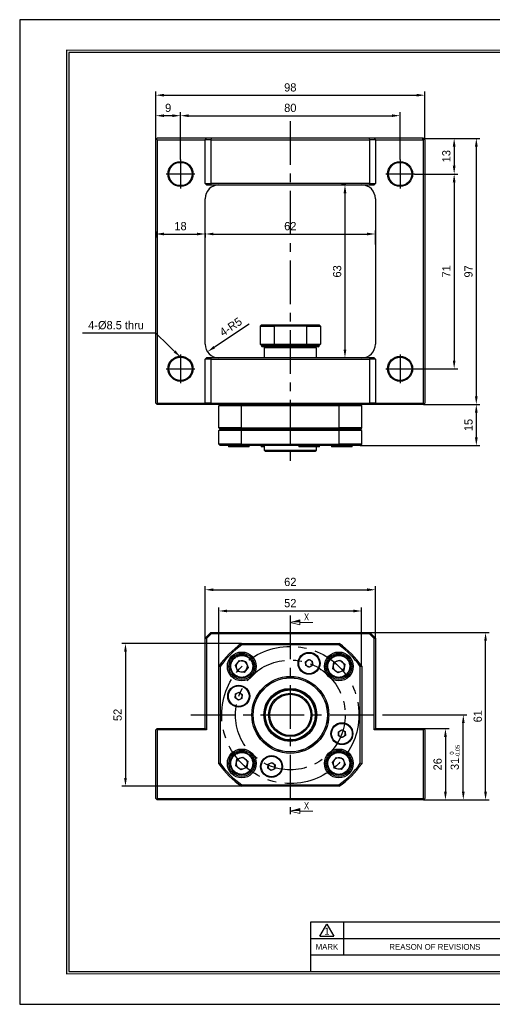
# Model space of a CAD drawing. Header units: millimetres. Extents: x 0 to 508, y 0 to 359.
# Tile 1 of 4: x 0 to 172, y 0 to 359. Entities that reach past the tile are written whole.
import ezdxf
from ezdxf.enums import TextEntityAlignment as Align

# ---------------------------------------------------------------- set-up
doc = ezdxf.new("R2010")
doc.units = ezdxf.units.MM
doc.linetypes.add('CENTER', pattern=[50.8, 31.75, -6.35, 6.35, -6.35])
doc.layers.get('0').update_dxf_attribs({"linetype": 'CONTINUOUS'})
doc.layers.get('DEFPOINTS').update_dxf_attribs({"linetype": 'CONTINUOUS'})
for name, color, linetype in [('center', 1, 'CENTER'), ('L1', 7, 'CONTINUOUS'), ('OUTLINE', 7, 'CONTINUOUS')]:
    doc.layers.add(name, color=color, linetype=linetype)
doc.dimstyles.get("Standard").update_dxf_attribs({"dimtxt": 3, "dimasz": 3, "dimexe": 1.3, "dimexo": 0, "dimgap": 1.3, "dimtad": 1, "dimdec": 3, "dimzin": 11, "dimdsep": 46, "dimtxsty": 'Standard', "dimcen": 0, "dimclrd": 5, "dimclre": 5, "dimclrt": 3, "dimadec": 0, "dimazin": 0, "dimtfac": 0.6, "dimtdec": 3, "dimtmove": 0, "dimatfit": 3, "dimfxl": 1.25, "dimtolj": 1, "dimtzin": 11, "dimarcsym": 0})

# ---------------------------------------------------------------- blocks, each defined once
blk = doc.blocks.new('표제란')
at = {"layer": 'L1', "color": 0}
for p, q in [((297, 210), (0, 210)), ((0, 210), (0, 0)), ((0, 0), (297, 0))]:
    blk.add_line(p, q, dxfattribs=at)
at = {"layer": 'L1'}
for p, q in [((160, 17.5), (62, 17.5)), ((62, 17.5), (62, 7)), ((64, 14.51), (65.5, 17.1)), ((65.5, 17.1), (67, 14.51)), ((69, 17.5), (69, 10.5)), ((147, 14), (62, 14)), ((64, 14.51), (67, 14.51)), ((147, 10.5), (62, 10.5))]:
    blk.add_line(p, q, dxfattribs=at)
at = {"layer": 'L1', "const_width": 0.25}
blk.add_lwpolyline([(290.5, 6.5), (290.5, 203.5), (10, 203.5), (10, 6.5)], close=True, dxfattribs=at)
at = {"layer": 'L1'}
blk.add_lwpolyline([(290, 7), (290, 203), (10.5, 203), (10.5, 7)], close=True, dxfattribs=at)
for s, height, p in [('1', 1.5, (65.5, 15.61)), ('MARK', 1.25, (65.5, 12.25)), ('REASON OF REVISIONS', 1.25, (88.5, 12.25))]:
    blk.add_text(s, height=height, dxfattribs=at).set_placement(p, align=Align.MIDDLE_CENTER)
for tag, p in [('필렛', (179.25, 10.9)), ('모따기', (179.25, 8.3))]:
    blk.add_attdef(tag, text='', height=1.15, dxfattribs=at).set_placement(p, align=Align.MIDDLE_LEFT)
at = {"layer": 'OUTLINE', "ltscale": 0.5}
for tag, p, height in [('TITLE', (237.17, 24.41), 2.5), ('도번', (251.18, 15.64), 2.5), ('SCALE', (253.78, 9.55), 1.2), ('DATE', (277.02, 9.51), 1.2)]:
    blk.add_attdef(tag, p, '', height=height, dxfattribs=at)
blk = doc.blocks.new('*D44')
at = {"layer": 'DEFPOINTS', "color": 0, "ltscale": 0.5}
for p in [(49.58, 323.89), (49.58, 315.13), (58.58, 307.86)]:
    blk.add_point(p, dxfattribs=at)
at = {"layer": 'OUTLINE', "color": 5, "lineweight": -2, "ltscale": 0.5}
for p, q in [((49.58, 315.13), (49.58, 325.19)), ((55.58, 323.89), (52.58, 323.89)), ((58.58, 307.86), (58.58, 325.19))]:
    blk.add_line(p, q, dxfattribs=at)
at = {"layer": 'OUTLINE', "color": 5, "ltscale": 0.5}
for points in [[(52.58, 324.39), (52.58, 323.39), (49.58, 323.89)], [(55.58, 324.39), (55.58, 323.39), (58.58, 323.89)]]:
    blk.add_solid(points, dxfattribs=at)
at = {"layer": 'OUTLINE', "color": 3, "ltscale": 0.5, "insert": (54.08, 326.72), "char_height": 3, "attachment_point": 5}
blk.add_mtext('\\A1;9', dxfattribs=at)
blk = doc.blocks.new('*D45')
at = {"layer": 'DEFPOINTS', "color": 0, "ltscale": 0.5}
for p in [(138.58, 323.89), (58.58, 307.86), (138.58, 307.86)]:
    blk.add_point(p, dxfattribs=at)
at = {"layer": 'OUTLINE', "color": 5, "lineweight": -2, "ltscale": 0.5}
for p, q in [((58.58, 307.86), (58.58, 325.19)), ((61.58, 323.89), (135.58, 323.89)), ((138.58, 307.86), (138.58, 325.19))]:
    blk.add_line(p, q, dxfattribs=at)
at = {"layer": 'OUTLINE', "color": 5, "ltscale": 0.5}
for points in [[(61.58, 324.39), (61.58, 323.39), (58.58, 323.89)], [(135.58, 324.39), (135.58, 323.39), (138.58, 323.89)]]:
    blk.add_solid(points, dxfattribs=at)
at = {"layer": 'OUTLINE', "color": 3, "ltscale": 0.5, "insert": (98.58, 326.72), "char_height": 3, "attachment_point": 5}
blk.add_mtext('\\A1;80', dxfattribs=at)
blk = doc.blocks.new('*D46')
at = {"layer": 'DEFPOINTS', "color": 0, "ltscale": 0.5}
for p in [(147.58, 331.35), (49.58, 315.13), (147.58, 315.13)]:
    blk.add_point(p, dxfattribs=at)
at = {"layer": 'OUTLINE', "color": 5, "lineweight": -2, "ltscale": 0.5}
for p, q in [((49.58, 315.13), (49.58, 332.65)), ((52.58, 331.35), (144.58, 331.35)), ((147.58, 315.13), (147.58, 332.65))]:
    blk.add_line(p, q, dxfattribs=at)
at = {"layer": 'OUTLINE', "color": 5, "ltscale": 0.5}
for points in [[(52.58, 331.85), (52.58, 330.85), (49.58, 331.35)], [(144.58, 331.85), (144.58, 330.85), (147.58, 331.35)]]:
    blk.add_solid(points, dxfattribs=at)
at = {"layer": 'OUTLINE', "color": 3, "ltscale": 0.5, "insert": (98.58, 334.18), "char_height": 3, "attachment_point": 5}
blk.add_mtext('\\A1;98', dxfattribs=at)
blk = doc.blocks.new('*D47')
at = {"layer": 'DEFPOINTS', "color": 0, "ltscale": 0.5}
for p in [(146.65, 315.63), (143.82, 302.63), (158.28, 302.63)]:
    blk.add_point(p, dxfattribs=at)
at = {"layer": 'OUTLINE', "color": 5, "lineweight": -2, "ltscale": 0.5}
for p, q in [((146.65, 315.63), (159.58, 315.63)), ((158.28, 312.63), (158.28, 305.63)), ((143.82, 302.63), (159.58, 302.63))]:
    blk.add_line(p, q, dxfattribs=at)
at = {"layer": 'OUTLINE', "color": 5, "ltscale": 0.5}
for points in [[(157.78, 312.63), (158.78, 312.63), (158.28, 315.63)], [(157.78, 305.63), (158.78, 305.63), (158.28, 302.63)]]:
    blk.add_solid(points, dxfattribs=at)
at = {"layer": 'OUTLINE', "color": 3, "ltscale": 0.5, "insert": (155.44, 309.13), "char_height": 3, "attachment_point": 5, "rotation": 90}
blk.add_mtext('\\A1;13', dxfattribs=at)
blk = doc.blocks.new('*D48')
at = {"layer": 'DEFPOINTS', "color": 0, "ltscale": 0.5}
for p in [(143.82, 302.63), (142.83, 231.63), (158.28, 231.63)]:
    blk.add_point(p, dxfattribs=at)
at = {"layer": 'OUTLINE', "color": 5, "lineweight": -2, "ltscale": 0.5}
for p, q in [((143.82, 302.63), (159.58, 302.63)), ((158.28, 299.63), (158.28, 234.63)), ((142.83, 231.63), (159.58, 231.63))]:
    blk.add_line(p, q, dxfattribs=at)
at = {"layer": 'OUTLINE', "color": 5, "ltscale": 0.5}
for points in [[(157.78, 299.63), (158.78, 299.63), (158.28, 302.63)], [(157.78, 234.63), (158.78, 234.63), (158.28, 231.63)]]:
    blk.add_solid(points, dxfattribs=at)
at = {"layer": 'OUTLINE', "color": 3, "ltscale": 0.5, "insert": (155.44, 267.13), "char_height": 3, "attachment_point": 5, "rotation": 90}
blk.add_mtext('\\A1;71', dxfattribs=at)
blk = doc.blocks.new('*D49')
at = {"layer": 'DEFPOINTS', "color": 0, "ltscale": 0.5}
for p in [(146.65, 315.63), (147.08, 218.63), (166.35, 218.63)]:
    blk.add_point(p, dxfattribs=at)
at = {"layer": 'OUTLINE', "color": 5, "lineweight": -2, "ltscale": 0.5}
for p, q in [((146.65, 315.63), (167.65, 315.63)), ((166.35, 312.63), (166.35, 221.63)), ((147.08, 218.63), (167.65, 218.63))]:
    blk.add_line(p, q, dxfattribs=at)
at = {"layer": 'OUTLINE', "color": 5, "ltscale": 0.5}
for points in [[(165.85, 312.63), (166.85, 312.63), (166.35, 315.63)], [(165.85, 221.63), (166.85, 221.63), (166.35, 218.63)]]:
    blk.add_solid(points, dxfattribs=at)
at = {"layer": 'OUTLINE', "color": 3, "ltscale": 0.5, "insert": (163.51, 267.13), "char_height": 3, "attachment_point": 5, "rotation": 90}
blk.add_mtext('\\A1;97', dxfattribs=at)
blk = doc.blocks.new('*D50')
at = {"layer": 'DEFPOINTS', "color": 0, "ltscale": 0.5}
for p in [(147.08, 218.63), (124.08, 203.63), (166.35, 203.63)]:
    blk.add_point(p, dxfattribs=at)
at = {"layer": 'OUTLINE', "color": 5, "lineweight": -2, "ltscale": 0.5}
for p, q in [((147.08, 218.63), (167.65, 218.63)), ((166.35, 215.63), (166.35, 206.63)), ((124.08, 203.63), (167.65, 203.63))]:
    blk.add_line(p, q, dxfattribs=at)
at = {"layer": 'OUTLINE', "color": 5, "ltscale": 0.5}
for points in [[(165.85, 215.63), (166.85, 215.63), (166.35, 218.63)], [(165.85, 206.63), (166.85, 206.63), (166.35, 203.63)]]:
    blk.add_solid(points, dxfattribs=at)
at = {"layer": 'OUTLINE', "color": 3, "ltscale": 0.5, "insert": (163.51, 211.13), "char_height": 3, "attachment_point": 5, "rotation": 90}
blk.add_mtext('\\A1;15', dxfattribs=at)
blk = doc.blocks.new('*D53')
at = {"layer": 'DEFPOINTS', "color": 0, "ltscale": 0.5}
for p in [(49.58, 281.67), (67.58, 281.07), (67.58, 280.76)]:
    blk.add_point(p, dxfattribs=at)
at = {"layer": 'OUTLINE', "color": 5, "lineweight": -2, "ltscale": 0.5}
for p, q in [((49.58, 281.67), (49.58, 279.46)), ((52.58, 280.76), (64.58, 280.76)), ((67.58, 281.07), (67.58, 279.46))]:
    blk.add_line(p, q, dxfattribs=at)
at = {"layer": 'OUTLINE', "color": 5, "ltscale": 0.5}
for points in [[(52.58, 281.26), (52.58, 280.26), (49.58, 280.76)], [(64.58, 281.26), (64.58, 280.26), (67.58, 280.76)]]:
    blk.add_solid(points, dxfattribs=at)
at = {"layer": 'OUTLINE', "color": 3, "ltscale": 0.5, "insert": (58.58, 283.61), "char_height": 3, "attachment_point": 5}
blk.add_mtext('\\A1;18', dxfattribs=at)
blk = doc.blocks.new('*D54')
at = {"layer": 'DEFPOINTS', "color": 0, "ltscale": 0.5}
for p in [(129.58, 280.76), (67.58, 279.46), (129.58, 276.99)]:
    blk.add_point(p, dxfattribs=at)
at = {"layer": 'OUTLINE', "color": 5, "lineweight": -2, "ltscale": 0.5}
for p, q in [((67.58, 279.46), (67.58, 282.06)), ((70.58, 280.76), (126.58, 280.76)), ((129.58, 276.99), (129.58, 282.06))]:
    blk.add_line(p, q, dxfattribs=at)
at = {"layer": 'OUTLINE', "color": 5, "ltscale": 0.5}
for points in [[(70.58, 281.26), (70.58, 280.26), (67.58, 280.76)], [(126.58, 281.26), (126.58, 280.26), (129.58, 280.76)]]:
    blk.add_solid(points, dxfattribs=at)
at = {"layer": 'OUTLINE', "color": 3, "ltscale": 0.5, "insert": (98.58, 283.6), "char_height": 3, "attachment_point": 5}
blk.add_mtext('\\A1;62', dxfattribs=at)
blk = doc.blocks.new('*D55')
at = {"layer": 'DEFPOINTS', "color": 0, "ltscale": 0.5}
for p in [(118.83, 298.63), (118.5, 235.63), (119.08, 235.63)]:
    blk.add_point(p, dxfattribs=at)
at = {"layer": 'OUTLINE', "color": 5, "lineweight": -2, "ltscale": 0.5}
for p, q in [((118.83, 298.63), (117.2, 298.63)), ((118.5, 295.63), (118.5, 238.63)), ((119.08, 235.63), (117.2, 235.63))]:
    blk.add_line(p, q, dxfattribs=at)
at = {"layer": 'OUTLINE', "color": 5, "ltscale": 0.5}
for points in [[(118, 295.63), (119, 295.63), (118.5, 298.63)], [(118, 238.63), (119, 238.63), (118.5, 235.63)]]:
    blk.add_solid(points, dxfattribs=at)
at = {"layer": 'OUTLINE', "color": 3, "ltscale": 0.5, "insert": (115.66, 267.13), "char_height": 3, "attachment_point": 5, "rotation": 90}
blk.add_mtext('\\A1;63', dxfattribs=at)
blk = doc.blocks.new('*D56')
at = {"layer": 'DEFPOINTS', "color": 0, "ltscale": 0.5}
for p in [(72.58, 240.63), (68.42, 237.85)]:
    blk.add_point(p, dxfattribs=at)
at = {"layer": 'OUTLINE', "color": 5, "lineweight": -2, "ltscale": 0.5}
blk.add_line((83.54, 247.95), (70.92, 239.52), dxfattribs=at)
at = {"layer": 'OUTLINE', "color": 5, "ltscale": 0.5}
blk.add_solid([(70.64, 239.94), (71.2, 239.1), (68.42, 237.85)], dxfattribs=at)
at = {"layer": 'OUTLINE', "color": 3, "ltscale": 0.5, "insert": (76.9, 246.93), "char_height": 3, "attachment_point": 5, "rotation": 33.734}
blk.add_mtext('\\A1;4-R5', dxfattribs=at)
blk = doc.blocks.new('*D69')
at = {"layer": 'DEFPOINTS', "color": 0, "ltscale": 0.5}
for p in [(124.58, 143.36), (72.58, 123.26), (124.58, 123.26)]:
    blk.add_point(p, dxfattribs=at)
at = {"layer": 'OUTLINE', "color": 5, "lineweight": -2, "ltscale": 0.5}
for p, q in [((72.58, 123.26), (72.58, 144.66)), ((124.58, 123.26), (124.58, 144.66)), ((75.58, 143.36), (121.58, 143.36))]:
    blk.add_line(p, q, dxfattribs=at)
at = {"layer": 'OUTLINE', "color": 5, "ltscale": 0.5}
for points in [[(75.58, 143.86), (75.58, 142.86), (72.58, 143.36)], [(121.58, 143.86), (121.58, 142.86), (124.58, 143.36)]]:
    blk.add_solid(points, dxfattribs=at)
at = {"layer": 'OUTLINE', "color": 3, "ltscale": 0.5, "insert": (98.58, 146.2), "char_height": 3, "attachment_point": 5}
blk.add_mtext('\\A1;52', dxfattribs=at)
blk = doc.blocks.new('*D70')
at = {"layer": 'DEFPOINTS', "color": 0, "ltscale": 0.5}
for p in [(129.58, 151.1), (67.58, 133.48), (129.58, 133.48)]:
    blk.add_point(p, dxfattribs=at)
at = {"layer": 'OUTLINE', "color": 5, "lineweight": -2, "ltscale": 0.5}
for p, q in [((67.58, 133.48), (67.58, 152.4)), ((70.58, 151.1), (126.58, 151.1)), ((129.58, 133.48), (129.58, 152.4))]:
    blk.add_line(p, q, dxfattribs=at)
at = {"layer": 'OUTLINE', "color": 5, "ltscale": 0.5}
for points in [[(70.58, 151.6), (70.58, 150.6), (67.58, 151.1)], [(126.58, 151.6), (126.58, 150.6), (129.58, 151.1)]]:
    blk.add_solid(points, dxfattribs=at)
at = {"layer": 'OUTLINE', "color": 3, "ltscale": 0.5, "insert": (98.58, 153.94), "char_height": 3, "attachment_point": 5}
blk.add_mtext('\\A1;62', dxfattribs=at)
blk = doc.blocks.new('*D71')
at = {"layer": 'DEFPOINTS', "color": 0, "ltscale": 0.5}
for p in [(80.8, 131.48), (38.53, 79.48), (80.8, 79.48)]:
    blk.add_point(p, dxfattribs=at)
at = {"layer": 'OUTLINE', "color": 5, "lineweight": -2, "ltscale": 0.5}
for p, q in [((80.8, 131.48), (37.23, 131.48)), ((38.53, 128.48), (38.53, 82.48)), ((80.8, 79.48), (37.23, 79.48))]:
    blk.add_line(p, q, dxfattribs=at)
at = {"layer": 'OUTLINE', "color": 5, "ltscale": 0.5}
for points in [[(38.03, 128.48), (39.03, 128.48), (38.53, 131.48)], [(38.03, 82.48), (39.03, 82.48), (38.53, 79.48)]]:
    blk.add_solid(points, dxfattribs=at)
at = {"layer": 'OUTLINE', "color": 3, "ltscale": 0.5, "insert": (35.69, 105.48), "char_height": 3, "attachment_point": 5, "rotation": 90}
blk.add_mtext('\\A1;52', dxfattribs=at)
blk = doc.blocks.new('*D72')
at = {"layer": 'DEFPOINTS', "color": 0, "ltscale": 0.5}
for p in [(147.08, 100.48), (147.08, 74.48), (155.1, 74.48)]:
    blk.add_point(p, dxfattribs=at)
at = {"layer": 'OUTLINE', "color": 5, "lineweight": -2, "ltscale": 0.5}
for p, q in [((147.08, 100.48), (156.4, 100.48)), ((155.1, 97.48), (155.1, 77.48)), ((147.08, 74.48), (156.4, 74.48))]:
    blk.add_line(p, q, dxfattribs=at)
at = {"layer": 'OUTLINE', "color": 5, "ltscale": 0.5}
for points in [[(154.6, 97.48), (155.6, 97.48), (155.1, 100.48)], [(154.6, 77.48), (155.6, 77.48), (155.1, 74.48)]]:
    blk.add_solid(points, dxfattribs=at)
at = {"layer": 'OUTLINE', "color": 3, "ltscale": 0.5, "insert": (152.26, 87.48), "char_height": 3, "attachment_point": 5, "rotation": 90}
blk.add_mtext('\\A1;26', dxfattribs=at)
blk = doc.blocks.new('*D73')
at = {"layer": 'DEFPOINTS', "color": 0, "ltscale": 0.5}
for p in [(134.81, 105.48), (161.61, 105.48), (147.08, 74.48)]:
    blk.add_point(p, dxfattribs=at)
at = {"layer": 'OUTLINE', "color": 5, "lineweight": -2, "ltscale": 0.5}
for p, q in [((134.81, 105.48), (162.91, 105.48)), ((161.61, 77.48), (161.61, 102.48)), ((147.08, 74.48), (162.91, 74.48))]:
    blk.add_line(p, q, dxfattribs=at)
at = {"layer": 'OUTLINE', "color": 5, "ltscale": 0.5}
for points in [[(161.11, 102.48), (162.11, 102.48), (161.61, 105.48)], [(161.11, 77.48), (162.11, 77.48), (161.61, 74.48)]]:
    blk.add_solid(points, dxfattribs=at)
at = {"layer": 'OUTLINE', "color": 3, "ltscale": 0.5, "insert": (158.48, 89.98), "char_height": 3, "attachment_point": 5, "rotation": 90}
blk.add_mtext('\\A1;31{\\C3;\\H1.5;\\S  0^ -0.05;}', dxfattribs=at)
blk = doc.blocks.new('*D74')
at = {"layer": 'DEFPOINTS', "color": 0, "ltscale": 0.5}
for p in [(127.58, 135.48), (169.71, 135.48), (147.08, 74.48)]:
    blk.add_point(p, dxfattribs=at)
at = {"layer": 'OUTLINE', "color": 5, "lineweight": -2, "ltscale": 0.5}
for p, q in [((127.58, 135.48), (171.01, 135.48)), ((169.71, 77.48), (169.71, 132.48)), ((147.08, 74.48), (171.01, 74.48))]:
    blk.add_line(p, q, dxfattribs=at)
at = {"layer": 'OUTLINE', "color": 5, "ltscale": 0.5}
for points in [[(169.21, 132.48), (170.21, 132.48), (169.71, 135.48)], [(169.21, 77.48), (170.21, 77.48), (169.71, 74.48)]]:
    blk.add_solid(points, dxfattribs=at)
at = {"layer": 'OUTLINE', "color": 3, "ltscale": 0.5, "insert": (166.87, 104.98), "char_height": 3, "attachment_point": 5, "rotation": 90}
blk.add_mtext('\\A1;61', dxfattribs=at)

msp = doc.modelspace()

# ---------------------------------------------------------------- linework, layer by layer
at = {"layer": 'center', "ltscale": 0.5}
for p, q in [((98.5827, 321.8877), (98.5827, 195.4977)), ((58.5827, 307.8636), (58.5827, 297.3986)), ((138.5827, 307.8636), (138.5827, 297.3986)), ((53.3502, 302.6311), (63.8152, 302.6311)), ((133.3502, 302.6311), (143.8152, 302.6311)), ((58.5827, 236.8636), (58.5827, 226.3986)), ((138.5827, 236.8636), (138.5827, 226.3986)), ((53.3502, 231.6311), (63.8152, 231.6311)), ((133.3502, 231.6311), (143.8152, 231.6311)), ((98.5827, 141.7051), (98.5827, 69.2551)), ((62.3577, 105.4801), (134.8077, 105.4801))]:
    msp.add_line(p, q, dxfattribs=at)
for radius in [25, 20]:
    msp.add_circle((98.5827, 105.4801), radius, dxfattribs=at)
at = {"layer": 'OUTLINE'}
for p, q in [((49.5827, 315.1311), (49.8327, 315.3811)), ((49.5827, 219.1311), (49.5827, 315.1311)), ((49.8327, 315.3811), (50.0827, 315.6311)), ((49.8327, 315.3811), (50.0827, 315.1311)), ((68.0827, 315.6311), (50.0827, 315.6311)), ((50.0827, 315.1311), (50.0827, 219.1311)), ((50.0827, 315.1311), (67.5827, 315.1311)), ((67.5827, 315.1311), (68.0827, 315.6311)), ((67.5827, 299.1311), (67.5827, 315.1311)), ((69.5827, 315.1311), (67.5827, 315.1311)), ((69.7898, 315.6311), (68.0827, 315.6311)), ((69.7898, 315.6311), (69.5827, 315.1311)), ((69.5827, 315.1311), (69.5827, 299.1311)), ((69.5827, 315.1311), (127.5827, 315.1311)), ((127.3756, 315.6311), (69.7898, 315.6311)), ((127.5827, 315.1311), (127.3756, 315.6311)), ((129.0827, 315.6311), (127.3756, 315.6311)), ((127.5827, 299.1311), (127.5827, 315.1311)), ((129.5827, 315.1311), (127.5827, 315.1311)), ((129.0827, 315.6311), (129.5827, 315.1311)), ((147.0827, 315.6311), (129.0827, 315.6311)), ((129.5827, 315.1311), (129.5827, 299.1311)), ((129.5827, 315.1311), (147.0827, 315.1311)), ((147.0827, 315.6311), (147.3327, 315.3811)), ((147.0827, 315.1311), (147.3327, 315.3811)), ((147.0827, 219.1311), (147.0827, 315.1311)), ((147.3327, 315.3811), (147.5827, 315.1311)), ((147.5827, 315.1311), (147.5827, 219.1311)), ((67.5827, 299.1311), (69.5827, 299.1311)), ((68.0827, 298.6311), (67.5827, 299.1311)), ((68.0827, 298.6311), (69.7898, 298.6311)), ((127.5827, 299.1311), (69.5827, 299.1311)), ((69.5827, 299.1311), (69.7898, 298.6311)), ((69.7898, 298.6311), (127.3756, 298.6311)), ((127.3756, 298.6311), (127.5827, 299.1311)), ((127.3756, 298.6311), (129.0827, 298.6311)), ((127.5827, 299.1311), (129.5827, 299.1311)), ((129.5827, 299.1311), (129.0827, 298.6311)), ((67.5827, 240.6311), (67.5827, 293.6311)), ((129.5827, 293.6311), (129.5827, 240.6311)), ((88.0827, 247.6311), (87.5827, 247.1311)), ((88.0827, 247.6311), (92.7733, 247.6311)), ((92.6456, 247.1311), (92.7733, 247.6311)), ((92.7733, 247.6311), (104.3922, 247.6311)), ((104.3922, 247.6311), (104.5199, 247.1311)), ((104.3922, 247.6311), (109.0827, 247.6311)), ((109.5827, 247.1311), (109.0827, 247.6311)), ((87.5827, 247.1311), (89.7439, 247.1311)), ((87.5827, 247.1311), (87.5827, 240.6311)), ((89.7439, 247.1311), (92.6456, 247.1311)), ((104.5199, 247.1311), (92.6456, 247.1311)), ((92.6456, 247.1311), (92.6456, 240.6311)), ((104.5199, 247.1311), (104.5199, 240.6311)), ((104.5199, 247.1311), (109.5827, 247.1311)), ((109.5827, 247.1311), (109.5827, 240.6311)), ((87.5827, 240.6311), (92.6456, 240.6311)), ((87.5827, 240.6311), (88.0827, 240.1311)), ((92.6456, 240.6311), (104.5199, 240.6311)), ((92.6456, 240.6311), (92.7733, 240.1311)), ((104.5199, 240.6311), (104.3922, 240.1311)), ((104.5199, 240.6311), (109.5827, 240.6311)), ((109.5827, 240.6311), (109.0827, 240.1311)), ((88.0827, 240.1311), (88.0827, 239.9311)), ((88.0827, 240.1311), (92.7733, 240.1311)), ((88.0827, 239.9311), (88.3827, 239.6311)), ((88.0827, 239.9311), (109.0827, 239.9311)), ((108.7827, 239.6311), (88.3827, 239.6311)), ((89.4827, 239.6311), (89.0827, 239.2311)), ((89.0827, 239.2311), (89.0827, 235.6311)), ((108.0827, 239.2311), (89.0827, 239.2311)), ((92.7733, 240.1311), (98.5827, 240.1311)), ((98.5827, 240.1311), (104.3922, 240.1311)), ((104.3922, 240.1311), (109.0827, 240.1311)), ((108.0827, 239.2311), (107.6827, 239.6311)), ((108.0827, 235.6311), (108.0827, 239.2311)), ((108.7827, 239.6311), (109.0827, 239.9311)), ((109.0827, 239.9311), (109.0827, 240.1311)), ((67.5827, 235.1311), (68.0827, 235.6311)), ((69.5827, 235.1311), (67.5827, 235.1311)), ((67.5827, 219.1311), (67.5827, 235.1311)), ((69.7898, 235.6311), (68.0827, 235.6311)), ((69.7898, 235.6311), (69.5827, 235.1311)), ((69.5827, 235.1311), (127.5827, 235.1311)), ((69.5827, 235.1311), (69.5827, 219.1311)), ((127.3756, 235.6311), (69.7898, 235.6311)), ((127.5827, 235.1311), (127.3756, 235.6311)), ((129.0827, 235.6311), (127.3756, 235.6311)), ((127.5827, 219.1311), (127.5827, 235.1311)), ((129.5827, 235.1311), (127.5827, 235.1311)), ((129.0827, 235.6311), (129.5827, 235.1311)), ((129.5827, 235.1311), (129.5827, 219.1311)), ((49.8327, 218.8811), (49.5827, 219.1311)), ((50.0827, 219.1311), (49.8327, 218.8811)), ((50.0827, 219.1311), (67.5827, 219.1311)), ((69.5827, 219.1311), (67.5827, 219.1311)), ((67.5827, 219.1311), (68.0827, 218.6311)), ((69.5827, 219.1311), (127.5827, 219.1311)), ((69.7898, 218.6311), (69.5827, 219.1311)), ((127.5827, 219.1311), (127.3756, 218.6311)), ((129.5827, 219.1311), (127.5827, 219.1311)), ((129.0827, 218.6311), (129.5827, 219.1311)), ((129.5827, 219.1311), (147.0827, 219.1311)), ((147.3327, 218.8811), (147.0827, 219.1311)), ((147.3327, 218.8811), (147.5827, 219.1311)), ((49.8327, 218.8811), (50.0827, 218.6311)), ((68.0827, 218.6311), (50.0827, 218.6311)), ((69.7898, 218.6311), (68.0827, 218.6311)), ((127.3756, 218.6311), (69.7898, 218.6311)), ((72.5827, 218.1311), (73.0827, 218.6311)), ((80.7993, 218.1311), (72.5827, 218.1311)), ((72.5827, 210.1311), (72.5827, 218.1311)), ((80.7993, 218.1311), (80.9546, 218.6311)), ((116.3662, 218.1311), (80.7993, 218.1311)), ((80.7993, 210.1311), (80.7993, 218.1311)), ((116.3662, 218.1311), (116.2108, 218.6311)), ((116.3662, 210.1311), (116.3662, 218.1311)), ((124.5827, 218.1311), (116.3662, 218.1311)), ((124.5827, 218.1311), (124.0827, 218.6311)), ((124.5827, 210.1311), (124.5827, 218.1311)), ((129.0827, 218.6311), (127.3756, 218.6311)), ((147.0827, 218.6311), (129.0827, 218.6311)), ((147.0827, 218.6311), (147.3327, 218.8811)), ((80.7993, 210.1311), (72.5827, 210.1311)), ((72.5827, 210.1311), (73.0827, 209.6311)), ((72.5827, 209.1311), (73.0827, 209.6311)), ((80.7993, 209.1311), (72.5827, 209.1311)), ((72.5827, 204.1311), (72.5827, 209.1311)), ((80.9546, 209.6311), (73.0827, 209.6311)), ((80.7993, 210.1311), (116.3662, 210.1311)), ((80.9546, 209.6311), (80.7993, 210.1311)), ((80.7993, 209.1311), (80.9546, 209.6311)), ((116.3662, 209.1311), (80.7993, 209.1311)), ((80.7993, 204.1311), (80.7993, 209.1311)), ((116.2108, 209.6311), (80.9546, 209.6311)), ((116.3662, 210.1311), (116.2108, 209.6311)), ((116.3662, 209.1311), (116.2108, 209.6311)), ((124.0827, 209.6311), (116.2108, 209.6311)), ((124.5827, 210.1311), (116.3662, 210.1311)), ((116.3662, 204.1311), (116.3662, 209.1311)), ((124.5827, 209.1311), (116.3662, 209.1311)), ((124.0827, 209.6311), (124.5827, 210.1311)), ((124.5827, 209.1311), (124.0827, 209.6311)), ((124.5827, 204.1311), (124.5827, 209.1311)), ((80.7993, 204.1311), (72.5827, 204.1311)), ((72.5827, 204.1311), (73.0827, 203.6311)), ((80.9546, 203.6311), (73.0827, 203.6311)), ((76.0239, 203.6311), (76.0239, 203.1511)), ((83.5539, 203.1511), (76.0239, 203.1511)), ((80.7993, 204.1311), (116.3662, 204.1311)), ((80.9546, 203.6311), (80.7993, 204.1311)), ((116.2108, 203.6311), (80.9546, 203.6311)), ((83.5539, 203.1511), (83.5539, 203.6311)), ((87.9773, 203.6311), (87.9773, 203.1511)), ((89.0827, 203.1511), (87.9773, 203.1511)), ((89.0827, 203.6311), (89.0827, 202.0311)), ((89.0827, 202.0311), (89.4827, 201.6311)), ((89.0827, 202.0311), (108.0827, 202.0311)), ((89.4827, 201.6311), (106.2959, 201.6311)), ((101.6581, 203.6311), (101.6581, 203.1511)), ((109.1881, 203.1511), (101.6581, 203.1511)), ((106.2959, 201.6311), (107.6827, 201.6311)), ((107.6827, 201.6311), (108.0827, 202.0311)), ((108.0827, 202.0311), (108.0827, 203.1511)), ((109.1881, 203.1511), (109.1881, 203.6311)), ((113.6116, 203.6311), (113.6116, 203.1511)), ((121.1416, 203.1511), (113.6116, 203.1511)), ((116.3662, 204.1311), (116.2108, 203.6311)), ((124.0827, 203.6311), (116.2108, 203.6311)), ((124.5827, 204.1311), (116.3662, 204.1311)), ((121.1416, 203.1511), (121.1416, 203.6311)), ((124.0827, 203.6311), (124.5827, 204.1311)), ((69.5827, 135.4801), (67.5827, 133.4801)), ((67.5827, 133.4801), (68.0827, 133.273)), ((67.5827, 100.4801), (67.5827, 133.4801)), ((69.7898, 134.9801), (68.0827, 133.273)), ((68.0827, 133.273), (68.0827, 99.9801)), ((69.7898, 134.9801), (69.5827, 135.4801)), ((69.5827, 135.4801), (127.5827, 135.4801)), ((127.3756, 134.9801), (69.7898, 134.9801)), ((127.5827, 135.4801), (127.3756, 134.9801)), ((129.0827, 133.273), (127.3756, 134.9801)), ((129.5827, 133.4801), (127.5827, 135.4801)), ((129.0827, 133.273), (129.5827, 133.4801)), ((129.0827, 99.9801), (129.0827, 133.273)), ((129.5827, 133.4801), (129.5827, 100.4801)), ((80.9546, 130.9801), (80.7993, 131.4801)), ((80.7993, 131.4801), (116.3662, 131.4801)), ((116.2108, 130.9801), (80.9546, 130.9801)), ((116.3662, 131.4801), (116.2108, 130.9801)), ((104.1125, 124.8785), (105.2913, 125.7113)), ((105.2913, 125.7113), (106.602, 125.1068)), ((72.5827, 123.2635), (73.0827, 123.1082)), ((72.5827, 87.6967), (72.5827, 123.2635)), ((73.0827, 123.1082), (73.0827, 87.852)), ((78.5782, 123.5391), (80.0718, 125.3636)), ((79.4114, 121.3333), (78.5782, 123.5391)), ((80.0718, 125.3636), (82.3987, 124.9823)), ((83.2319, 122.7765), (81.7383, 120.952)), ((82.3987, 124.9823), (83.2319, 122.7765)), ((104.2443, 123.4412), (104.1125, 124.8785)), ((105.5549, 122.8366), (104.2443, 123.4412)), ((106.7338, 123.6695), (105.5549, 122.8366)), ((106.602, 125.1068), (106.7338, 123.6695)), ((114.0546, 122.3245), (114.4359, 124.6514)), ((115.8791, 120.8309), (114.0546, 122.3245)), ((114.4359, 124.6514), (116.6417, 125.4847)), ((116.6417, 125.4847), (118.4662, 123.9911)), ((118.4662, 123.9911), (118.0849, 121.6642)), ((124.0827, 123.1082), (124.5827, 123.2635)), ((124.0827, 87.852), (124.0827, 123.1082)), ((124.5827, 123.2635), (124.5827, 87.6967)), ((81.7383, 120.952), (79.4114, 121.3333)), ((118.0849, 121.6642), (115.8791, 120.8309)), ((78.4889, 111.6934), (78.5958, 113.1328)), ((79.682, 110.8811), (78.4889, 111.6934)), ((78.5958, 113.1328), (79.8958, 113.7599)), ((80.982, 111.5082), (79.682, 110.8811)), ((79.8958, 113.7599), (81.0889, 112.9476)), ((81.0889, 112.9476), (80.982, 111.5082)), ((49.8327, 100.2301), (49.5827, 99.9801)), ((49.5827, 74.9801), (49.5827, 99.9801)), ((50.0827, 100.4801), (49.8327, 100.2301)), ((49.8327, 100.2301), (50.0827, 99.9801)), ((50.0827, 100.4801), (67.5827, 100.4801)), ((68.0827, 99.9801), (50.0827, 99.9801)), ((50.0827, 99.9801), (50.0827, 74.9801)), ((67.5827, 100.4801), (68.0827, 99.9801)), ((116.0951, 99.3038), (117.311, 100.0816)), ((116.1607, 97.862), (116.0951, 99.3038)), ((117.4422, 97.1978), (116.1607, 97.862)), ((117.311, 100.0816), (118.5925, 99.4175)), ((118.6581, 97.9756), (117.4422, 97.1978)), ((118.5925, 99.4175), (118.6581, 97.9756)), ((129.5827, 100.4801), (129.0827, 99.9801)), ((147.0827, 99.9801), (129.0827, 99.9801)), ((129.5827, 100.4801), (147.0827, 100.4801)), ((147.3327, 100.2301), (147.0827, 100.4801)), ((147.0827, 99.9801), (147.3327, 100.2301)), ((147.0827, 74.9801), (147.0827, 99.9801)), ((147.3327, 100.2301), (147.5827, 99.9801)), ((147.5827, 99.9801), (147.5827, 74.9801)), ((79.0806, 89.2961), (81.2863, 90.1293)), ((81.2863, 90.1293), (83.1108, 88.6357)), ((113.9335, 88.1837), (115.4271, 90.0082)), ((115.4271, 90.0082), (117.754, 89.627)), ((73.0827, 87.852), (72.5827, 87.6967)), ((78.6993, 86.9692), (79.0806, 89.2961)), ((80.5238, 85.4756), (78.6993, 86.9692)), ((82.7296, 86.3088), (80.5238, 85.4756)), ((83.1108, 88.6357), (82.7296, 86.3088)), ((90.4434, 86.057), (90.5479, 87.4966)), ((90.5479, 87.4966), (91.8468, 88.1259)), ((91.8468, 88.1259), (93.0413, 87.3156)), ((93.0413, 87.3156), (92.9368, 85.876)), ((114.7668, 85.978), (113.9335, 88.1837)), ((118.5873, 87.4212), (117.0937, 85.5967)), ((117.754, 89.627), (118.5873, 87.4212)), ((124.5827, 87.6967), (124.0827, 87.852)), ((91.6378, 85.2467), (90.4434, 86.057)), ((92.9368, 85.876), (91.6378, 85.2467)), ((117.0937, 85.5967), (114.7668, 85.978)), ((80.7993, 79.4801), (80.9546, 79.9801)), ((116.3662, 79.4801), (80.7993, 79.4801)), ((80.9546, 79.9801), (116.2108, 79.9801)), ((116.2108, 79.9801), (116.3662, 79.4801)), ((49.8327, 74.7301), (49.5827, 74.9801)), ((50.0827, 74.9801), (49.8327, 74.7301)), ((49.8327, 74.7301), (50.0827, 74.4801)), ((50.0827, 74.9801), (147.0827, 74.9801)), ((147.0827, 74.4801), (50.0827, 74.4801)), ((147.3327, 74.7301), (147.0827, 74.9801)), ((147.0827, 74.4801), (147.3327, 74.7301)), ((147.5827, 74.9801), (147.3327, 74.7301))]:
    msp.add_line(p, q, dxfattribs=at)
at = {"layer": 'OUTLINE', "lineweight": 9}
for p, q in [((98.5827, 139.1984), (102.0147, 140.118)), ((102.0147, 140.118), (102.0147, 138.2788)), ((98.5827, 139.1984), (102.0147, 138.2788)), ((102.0147, 139.1984), (106.768, 139.1984)), ((98.5827, 70.4063), (102.0147, 71.3259)), ((98.5827, 70.4063), (102.0147, 69.4867)), ((102.0147, 71.3259), (102.0147, 69.4867)), ((102.0147, 70.4063), (106.768, 70.4063))]:
    msp.add_line(p, q, dxfattribs=at)
at = {"layer": 'OUTLINE'}
for centre, radius in [((58.5827, 302.6311), 4.55), ((58.5827, 302.6311), 4.25), ((138.5827, 302.6311), 4.55), ((138.5827, 302.6311), 4.25), ((58.5827, 231.6311), 4.55), ((58.5827, 231.6311), 4.25), ((138.5827, 231.6311), 4.55), ((138.5827, 231.6311), 4.25), ((80.9051, 123.1578), 5.25), ((80.9051, 123.1578), 4.75), ((80.9051, 123.1578), 4.25), ((105.4231, 124.274), 4), ((105.4231, 124.274), 3.765), ((116.2604, 123.1578), 5.25), ((116.2604, 123.1578), 4.75), ((116.2604, 123.1578), 4.25), ((98.5827, 105.4801), 14.025), ((98.5827, 105.4801), 13.525), ((98.5827, 105.4801), 13.5), ((79.7889, 112.3205), 4), ((79.7889, 112.3205), 3.765), ((98.5827, 105.4801), 9.65), ((98.5827, 105.4801), 9.5), ((98.5827, 105.4801), 9.1), ((98.5827, 105.4801), 7.9), ((98.5827, 105.4801), 7.5), ((117.3766, 98.6397), 4), ((117.3766, 98.6397), 3.765), ((80.9051, 87.8025), 5.25), ((80.9051, 87.8025), 4.75), ((80.9051, 87.8025), 4.25), ((91.7423, 86.6863), 4), ((91.7423, 86.6863), 3.765), ((116.2604, 87.8025), 5.25), ((116.2604, 87.8025), 4.75), ((116.2604, 87.8025), 4.25)]:
    msp.add_circle(centre, radius, dxfattribs=at)
for centre, radius, start, end in [((72.5827, 293.6311), 5, 90, 180), ((124.5827, 293.6311), 5, 0, 90), ((72.5827, 240.6311), 5, 180, 270), ((124.5827, 240.6311), 5, 270, 0), ((98.5827, 105.4801), 31.5, 124.371256, 145.628744), ((98.5827, 105.4801), 31, 124.656033, 145.343967), ((98.5827, 105.4801), 31, 34.656033, 55.343967), ((98.5827, 105.4801), 31.5, 34.371256, 55.628744), ((80.9051, 123.1578), 2.042, 140.694825, 200.694825), ((80.9051, 123.1578), 2.042, 200.694825, 260.694825), ((80.9051, 123.1578), 2.042, 80.694825, 140.694825), ((80.9051, 123.1578), 2.042, 20.694825, 80.694825), ((80.9051, 123.1578), 2.042, 320.694825, 20.694825), ((105.4231, 124.274), 1.25, 125.239659, 185.239659), ((105.4231, 124.274), 1.25, 185.239659, 245.239659), ((105.4231, 124.274), 1.25, 65.239659, 125.239659), ((105.4231, 124.274), 1.25, 245.239659, 305.239659), ((105.4231, 124.274), 1.25, 5.239659, 65.239659), ((105.4231, 124.274), 1.25, 305.239659, 5.239659), ((116.2604, 123.1578), 2.042, 170.694825, 230.694825), ((116.2604, 123.1578), 2.042, 110.694825, 170.694825), ((116.2604, 123.1578), 2.042, 50.694825, 110.694825), ((116.2604, 123.1578), 2.042, 290.694825, 350.694825), ((116.2604, 123.1578), 2.042, 350.694825, 50.694825), ((80.9051, 123.1578), 2.042, 260.694825, 320.694825), ((116.2604, 123.1578), 2.042, 230.694825, 290.694825), ((79.7889, 112.3205), 1.25, 175.751676, 235.751676), ((79.7889, 112.3205), 1.25, 115.751676, 175.751676), ((79.7889, 112.3205), 1.25, 235.751676, 295.751676), ((79.7889, 112.3205), 1.25, 55.751676, 115.751676), ((79.7889, 112.3205), 1.25, 295.751676, 355.751676), ((79.7889, 112.3205), 1.25, 355.751676, 55.751676), ((117.3766, 98.6397), 1.25, 122.605709, 182.605709), ((117.3766, 98.6397), 1.25, 182.605709, 242.605709), ((117.3766, 98.6397), 1.25, 62.605709, 122.605709), ((117.3766, 98.6397), 1.25, 242.605709, 302.605709), ((117.3766, 98.6397), 1.25, 2.605709, 62.605709), ((117.3766, 98.6397), 1.25, 302.605709, 2.605709), ((80.9051, 87.8025), 2.042, 50.694825, 110.694825), ((116.2604, 87.8025), 2.042, 80.694825, 140.694825), ((116.2604, 87.8025), 2.042, 20.694825, 80.694825), ((98.5827, 105.4801), 31.5, 214.371256, 235.628744), ((98.5827, 105.4801), 31, 214.656033, 235.343967), ((80.9051, 87.8025), 2.042, 170.694825, 230.694825), ((80.9051, 87.8025), 2.042, 110.694825, 170.694825), ((80.9051, 87.8025), 2.042, 230.694825, 290.694825), ((80.9051, 87.8025), 2.042, 290.694825, 350.694825), ((80.9051, 87.8025), 2.042, 350.694825, 50.694825), ((91.7423, 86.6863), 1.25, 175.848491, 235.848491), ((91.7423, 86.6863), 1.25, 115.848491, 175.848491), ((91.7423, 86.6863), 1.25, 55.848491, 115.848491), ((91.7423, 86.6863), 1.25, 295.848491, 355.848491), ((91.7423, 86.6863), 1.25, 355.848491, 55.848491), ((116.2604, 87.8025), 2.042, 140.694825, 200.694825), ((116.2604, 87.8025), 2.042, 200.694825, 260.694825), ((116.2604, 87.8025), 2.042, 260.694825, 320.694825), ((98.5827, 105.4801), 31, 304.656033, 325.343967), ((98.5827, 105.4801), 31.5, 304.371256, 325.628744), ((116.2604, 87.8025), 2.042, 320.694825, 20.694825), ((91.7423, 86.6863), 1.25, 235.848491, 295.848491)]:
    msp.add_arc(centre, radius, start, end, dxfattribs=at)
for points, knots in [([(80.2583, 119.2104), (80.0123, 119.2643), (79.5205, 119.3721), (78.8225, 119.7152), (78.1805, 120.1905), (77.6334, 120.8075), (77.2239, 121.5225), (76.976, 122.2833), (76.8815, 123.053), (76.9349, 123.8085), (77.1254, 124.5414), (77.4607, 125.2406), (77.9383, 125.8823), (78.5546, 126.4293), (79.2699, 126.8394), (80.0301, 127.0851), (80.8011, 127.1873), (81.3016, 127.1326), (81.5518, 127.1052)], [0, 0, 0, 0, 0.06003723, 0.12001065, 0.18432289, 0.25000003, 0.31567689, 0.37998915, 0.4400158, 0.50000033, 0.56002694, 0.62001143, 0.68432358, 0.75000061, 0.81567773, 0.87998999, 0.93998396, 1, 1, 1, 1]), ([(81.5518, 127.1052), (81.7979, 127.0513), (82.2896, 126.9435), (82.9876, 126.6004), (83.6296, 126.1251), (84.1767, 125.5081), (84.5862, 124.7931), (84.8341, 124.0323), (84.9286, 123.2626), (84.8753, 122.5071), (84.6847, 121.7742), (84.3495, 121.075), (83.8719, 120.4333), (83.2556, 119.8863), (82.5402, 119.4762), (81.78, 119.2305), (81.009, 119.1283), (80.5086, 119.183), (80.2583, 119.2104)], [0, 0, 0, 0, 0.06003696, 0.12001052, 0.18432284, 0.24999999, 0.31567687, 0.37998914, 0.44001579, 0.50000032, 0.56002695, 0.62001151, 0.68432377, 0.7500007, 0.81567783, 0.87999011, 0.9399841, 1, 1, 1, 1]), ([(112.313, 123.8046), (112.3669, 124.0506), (112.4747, 124.5424), (112.8178, 125.2404), (113.2931, 125.8824), (113.9101, 126.4294), (114.6251, 126.839), (115.3859, 127.0868), (116.1556, 127.1814), (116.9111, 127.128), (117.644, 126.9375), (118.3432, 126.6022), (118.9849, 126.1246), (119.5319, 125.5083), (119.942, 124.7929), (120.1877, 124.0328), (120.2899, 123.2618), (120.2352, 122.7613), (120.2078, 122.511)], [0, 0, 0, 0, 0.06003723, 0.12001064, 0.18432288, 0.2499998, 0.31567691, 0.37998945, 0.44001582, 0.50000065, 0.56002726, 0.62001126, 0.6843238, 0.75000094, 0.81567765, 0.87999, 0.93998397, 1, 1, 1, 1]), ([(120.2078, 122.511), (120.1539, 122.265), (120.0461, 121.7732), (119.703, 121.0752), (119.2277, 120.4332), (118.6107, 119.8862), (117.8957, 119.4766), (117.1349, 119.2288), (116.3652, 119.1342), (115.6097, 119.1876), (114.8768, 119.3782), (114.1776, 119.7134), (113.5359, 120.191), (112.9889, 120.8073), (112.5788, 121.5227), (112.3331, 122.2828), (112.2309, 123.0538), (112.2856, 123.5543), (112.313, 123.8046)], [0, 0, 0, 0, 0.06003724, 0.12001092, 0.18432318, 0.2500001, 0.31567723, 0.37998922, 0.44001619, 0.50000044, 0.56002706, 0.62001149, 0.68432374, 0.75000089, 0.81567761, 0.87998997, 0.93998395, 1, 1, 1, 1]), ([(76.9577, 88.4492), (77.0116, 88.6953), (77.1194, 89.187), (77.4625, 89.885), (77.9377, 90.527), (78.5547, 91.0741), (79.2698, 91.4836), (80.0305, 91.7315), (80.8002, 91.826), (81.5558, 91.7727), (82.2886, 91.5821), (82.9879, 91.2468), (83.6296, 90.7693), (84.1766, 90.153), (84.5867, 89.4376), (84.8323, 88.6774), (84.9346, 87.9064), (84.8798, 87.406), (84.8524, 87.1557)], [0, 0, 0, 0, 0.06003723, 0.12001071, 0.18432292, 0.24999995, 0.31567706, 0.37998932, 0.44001597, 0.50000049, 0.5600271, 0.62001132, 0.6843238, 0.75000082, 0.81567781, 0.87999007, 0.93998404, 1, 1, 1, 1]), ([(115.6136, 83.8551), (115.3676, 83.909), (114.8758, 84.0168), (114.1778, 84.3599), (113.5358, 84.8352), (112.9888, 85.4521), (112.5793, 86.1672), (112.3314, 86.9279), (112.2368, 87.6976), (112.2902, 88.4532), (112.4808, 89.186), (112.816, 89.8853), (113.2936, 90.527), (113.9099, 91.074), (114.6253, 91.4841), (115.3854, 91.7297), (116.1564, 91.832), (116.6569, 91.7772), (116.9072, 91.7498)], [0, 0, 0, 0, 0.06003723, 0.1200107, 0.18432289, 0.24999991, 0.3156768, 0.37998915, 0.44001581, 0.50000019, 0.56002694, 0.62001116, 0.68432345, 0.75000036, 0.81567747, 0.87999001, 0.93998367, 1, 1, 1, 1]), ([(116.9072, 91.7498), (117.1532, 91.6959), (117.645, 91.5882), (118.343, 91.2451), (118.985, 90.7698), (119.532, 90.1528), (119.9416, 89.4377), (120.1894, 88.677), (120.284, 87.9073), (120.2306, 87.1518), (120.0401, 86.4189), (119.7048, 85.7196), (119.2272, 85.0779), (118.6109, 84.5309), (117.8955, 84.1208), (117.1354, 83.8752), (116.3644, 83.7729), (115.8639, 83.8277), (115.6136, 83.8551)], [0, 0, 0, 0, 0.06003668, 0.12001019, 0.18432293, 0.24999999, 0.31567686, 0.37998924, 0.44001585, 0.5000003, 0.56002701, 0.62001152, 0.68432385, 0.75000079, 0.81567794, 0.87998994, 0.93998423, 1, 1, 1, 1]), ([(84.8524, 87.1557), (84.7985, 86.9097), (84.6908, 86.4179), (84.3477, 85.7199), (83.8724, 85.0779), (83.2554, 84.5308), (82.5403, 84.1213), (81.7796, 83.8734), (81.0099, 83.7789), (80.2544, 83.8323), (79.5215, 84.0228), (78.8222, 84.3581), (78.1805, 84.8357), (77.6335, 85.452), (77.2234, 86.1673), (76.9778, 86.9275), (76.8755, 87.6985), (76.9303, 88.199), (76.9577, 88.4492)], [0, 0, 0, 0, 0.06003717, 0.12001072, 0.18432304, 0.24999996, 0.31567709, 0.37998936, 0.44001603, 0.50000042, 0.56002704, 0.62001154, 0.68432375, 0.75000079, 0.81567785, 0.87999012, 0.93998403, 1, 1, 1, 1])]:
    msp.add_open_spline(points, degree=3, knots=knots, dxfattribs=at)
at = {"layer": 'OUTLINE', "lineweight": 9}
for points in [[(98.5827, 139.1984), (102.0147, 140.118), (102.0147, 139.1984)], [(98.5827, 70.4063), (102.0147, 71.3259), (102.0147, 70.4063)]]:
    msp.add_solid(points, dxfattribs=at)

# ---------------------------------------------------------------- block references
at = {"layer": 'OUTLINE', "xscale": 1.7089192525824, "yscale": 1.7089192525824, "zscale": 1.7089192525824}
msp.add_blockref('표제란', (0, 0), dxfattribs=at)

# ---------------------------------------------------------------- texts
at = {"lineweight": 9, "width": 0.8}
for p in [(103.5806, 139.8989), (103.5806, 71.1068)]:
    msp.add_text('X', height=2.574, dxfattribs=at).set_placement(p)
at = {"layer": 'OUTLINE', "color": 3, "ltscale": 0.5, "insert": (45.2403, 245.9232), "char_height": 3, "attachment_point": 9}
msp.add_mtext('\\A1;4-%%c8.5 thru', dxfattribs=at)

# ---------------------------------------------------------------- dimensions: what is measured, and where the dimension line sits
at = {"layer": 'OUTLINE', "ltscale": 0.5}
for base, p1, p2, picture, middle in [((147.5827, 331.3466), (49.5827, 315.1311), (147.5827, 315.1311), '*D46', (98.5827, 334.1845)), ((49.5827, 323.8858), (58.5827, 307.8636), (49.5827, 315.1311), '*D44', (54.0827, 326.7237)), ((138.5827, 323.8858), (58.5827, 307.8636), (138.5827, 307.8636), '*D45', (98.5827, 326.7237)), ((67.5827, 280.7638), (49.5827, 281.67), (67.5827, 281.0659), '*D53', (58.5827, 283.6057)), ((129.5827, 280.7638), (67.5827, 279.4638), (129.5827, 276.9881), '*D54', (98.5827, 283.6018)), ((129.5827, 151.1046), (67.5827, 133.4801), (129.5827, 133.4801), '*D70', (98.5827, 153.9426)), ((124.5827, 143.3595), (72.5827, 123.2635), (124.5827, 123.2635), '*D69', (98.5827, 146.1974))]:
    dim = msp.add_linear_dim(base=base, p1=p1, p2=p2, dimstyle='Standard', dxfattribs=at)
    dim.commit()
    dim.dimension.update_dxf_attribs({"geometry": picture, "text_midpoint": middle})
for base, p1, p2, picture, middle in [((158.279, 302.6311), (146.6512, 315.6311), (143.8152, 302.6311), '*D47', (155.4371, 309.1311)), ((166.3505, 218.6311), (146.6512, 315.6311), (147.0827, 218.6311), '*D49', (163.5105, 267.1311)), ((158.279, 231.6311), (143.8152, 302.6311), (142.8327, 231.6311), '*D48', (155.4371, 267.1311)), ((118.4965, 235.6311), (118.8256, 298.6311), (119.0839, 235.6311), '*D55', (115.6586, 267.1311)), ((166.3505, 203.6311), (147.0827, 218.6311), (124.0827, 203.6311), '*D50', (163.5085, 211.1311)), ((169.7075, 135.4801), (147.0827, 74.4801), (127.5827, 135.4801), '*D74', (166.8656, 104.9801)), ((38.5327, 79.4801), (80.7993, 131.4801), (80.7993, 79.4801), '*D71', (35.6948, 105.4801)), ((155.0956, 74.4801), (147.0827, 100.4801), (147.0827, 74.4801), '*D72', (152.2576, 87.4801))]:
    dim = msp.add_linear_dim(base=base, p1=p1, p2=p2, angle=90, dimstyle='Standard', dxfattribs=at)
    dim.commit()
    dim.dimension.update_dxf_attribs({"geometry": picture, "text_midpoint": middle})
dim = msp.add_radius_dim(center=(72.5827, 240.6311), mpoint=(68.4246, 237.8544), text='4-<>', dimstyle='Standard', dxfattribs=at)
dim.commit()
dim.dimension.update_dxf_attribs({"geometry": '*D56', "text_midpoint": (78.477, 244.5671), "dimtype": 164})
dim = msp.add_linear_dim(base=(161.608, 105.4801), p1=(147.0827, 74.4801), p2=(134.8077, 105.4801), angle=90, text='<>{\\C3;\\H1.5;\\S  0^ -0.05;}', dimstyle='Standard', override={"dimgap": 1.3, "dimsah": 1, "dimse1": 0, "dimse2": 0, "dimsd1": 0, "dimsd2": 0, "dimtol": 0, "dimlim": 0}, dxfattribs=at)
dim.commit()
dim.dimension.update_dxf_attribs({"geometry": '*D73', "text_midpoint": (158.4821, 89.9801)})

# ---------------------------------------------------------------- leaders
at = {"layer": 'OUTLINE', "ltscale": 0.5, "annotation_type": 0, "has_hookline": 1, "hookline_direction": 1, "text_width": 22.3782}
msp.add_leader([(58.5827, 235.8811), (49.5403, 244.6232), (46.5403, 244.6232)], dimstyle='Standard', dxfattribs=at)

doc.saveas('drawing.dxf')
